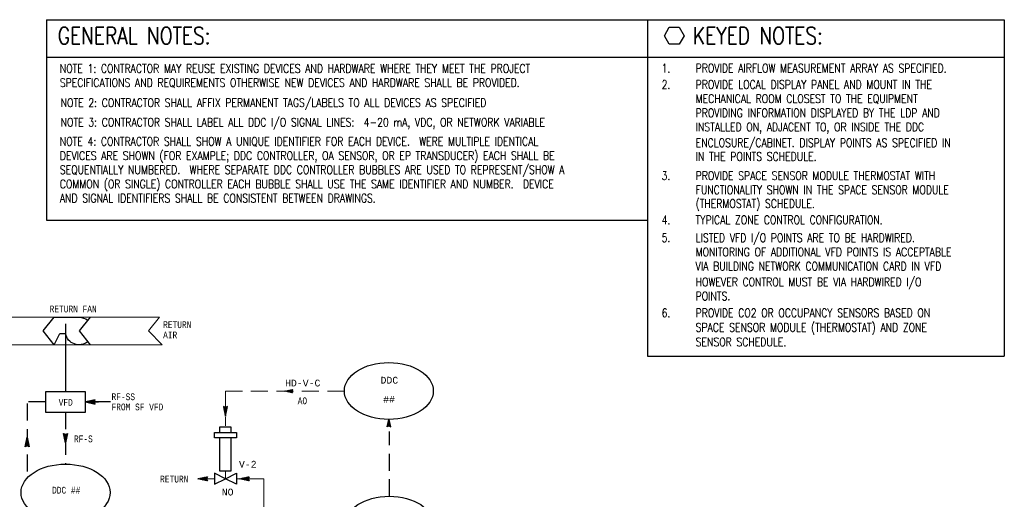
# Model space of a CAD drawing. Header units: inches. Extents: x 2.3 to 31, y 1.4 to 18.9.
# Tile 5 of 5: x 16.5 to 31, y 11.8 to 18.9. Entities that reach past the tile are written whole.
import ezdxf
from ezdxf.enums import TextEntityAlignment as Align

# ---------------------------------------------------------------- set-up
doc = ezdxf.new("R2010")
doc.units = ezdxf.units.IN
doc.header["$MEASUREMENT"] = 0
doc.linetypes.add('HIDDEN', pattern=[0.375, 0.25, -0.125])
doc.layers.get('0').update_dxf_attribs({"lineweight": 13})
for name, color, linetype, lineweight in [('G-Anno-Std-Text-Tag', 231, 'Continuous', 30), ('M-ANNO-NOTE', 2, 'Continuous', 30), ('M-ANNO-SYMB', 6, 'Continuous', 30), ('M-ANNO-TEXT', 2, 'Continuous', 30), ('M-DIAG-GRPH', 6, 'Continuous', 13)]:
    doc.layers.add(name, color=color, linetype=linetype, lineweight=lineweight)
doc.styles.add('Annotative', font='simplex.shx', dxfattribs={"width": 0.85, "height": 0.125})
doc.styles.add('CONTROLTXT', font='monotxt.shx')
doc.styles.add('Emc-Annotation', font='simplex.shx', dxfattribs={"width": 0.8})
doc.styles.add('Style-simplex', font='simplex.shx')

# ---------------------------------------------------------------- blocks, each defined once
blk = doc.blocks.new('_TagHexagon')
at = {"color": 0, "linetype": 'ByBlock', "flags": 128}
blk.add_lwpolyline([(-0.144, 0), (-0.072, 0.125), (0.072, 0.125), (0.144, 0), (0.072, -0.125), (-0.072, -0.125), (-0.144, 0)], close=True, dxfattribs=at)
at = {"color": 0, "style": 'Annotative'}
blk.add_attdef('TAGNUMBER', text='', height=0.0938, dxfattribs=at).set_placement((0, -0.047), align=Align.CENTER)
blk = doc.blocks.new('ColumnText_4')
at = {"layer": 'G-Anno-Std-Text-Tag', "style": 'Style-simplex', "width": 0.8}
for s, p in [('1.', (25.202, 4.098)), ('PROVIDE AIRFLOW MEASUREMENT ARRAY AS SPECIFIED.', (25.702, 4.098)), ('2.', (25.202, 3.858)), ('PROVIDE LOCAL DISPLAY PANEL AND MOUNT IN THE', (25.702, 3.858)), ('MECHANICAL ROOM CLOSEST TO THE EQUIPMENT', (25.702, 3.65)), ('PROVIDING INFORMATION DISPLAYED BY THE LDP AND', (25.702, 3.441)), ('INSTALLED ON, ADJACENT TO, OR INSIDE THE DDC', (25.702, 3.233)), ('ENCLOSURE/CABINET. DISPLAY POINTS AS SPECIFIED IN', (25.702, 3.001)), ('IN THE POINTS SCHEDULE.', (25.702, 2.8)), ('3.', (25.202, 2.518)), ('PROVIDE SPACE SENSOR MODULE THERMOSTAT WITH', (25.702, 2.518)), ('FUNCTIONALITY SHOWN IN THE SPACE SENSOR MODULE ', (25.702, 2.31)), ('(THERMOSTAT) SCHEDULE.', (25.702, 2.108)), ('4.', (25.202, 1.868)), ('TYPICAL ZONE CONTROL CONFIGURATION.', (25.702, 1.868)), ('5.', (25.202, 1.605)), ('LISTED VFD I/O POINTS ARE TO BE HARDWIRED.', (25.702, 1.605)), ('MONITORING OF ADDITIONAL VFD POINTS IS ACCEPTABLE', (25.702, 1.397)), ('VIA BUILDING NETWORK COMMUNICATION CARD IN VFD', (25.702, 1.188)), ('HOWEVER CONTROL MUST BE VIA HARDWIRED I/O', (25.702, 0.956)), ('POINTS.', (25.702, 0.748)), ('6.', (25.202, 0.502)), ('PROVIDE CO2 OR OCCUPANCY SENSORS BASED ON ', (25.702, 0.502)), ('SPACE SENSOR MODULE (THERMOSTAT) AND ZONE', (25.702, 0.288)), ('SENSOR SCHEDULE.', (25.702, 0.074))]:
    blk.add_text(s, height=0.125, dxfattribs=at).set_placement(p, align=Align.TOP_LEFT)

msp = doc.modelspace()

# ---------------------------------------------------------------- linework, layer by layer
at = {"layer": 'G-Anno-Std-Text-Tag', "color": 5}
for p, q in [((16.916, 18.88), (25.754, 18.88)), ((25.754, 18.88), (31.002, 18.88)), ((16.916, 18.329), (25.754, 18.329)), ((25.754, 18.329), (31.002, 18.329)), ((16.916, 15.934), (25.754, 15.934)), ((25.754, 13.936), (31.002, 13.936))]:
    msp.add_line(p, q, dxfattribs=at)
at = {"layer": 'M-ANNO-SYMB', "color": 5}
for p, q in [((16.916, 18.88), (16.916, 15.934)), ((25.754, 18.88), (25.754, 13.936)), ((31.002, 18.88), (31.002, 13.936))]:
    msp.add_line(p, q, dxfattribs=at)
at = {"layer": 'M-ANNO-SYMB', "linetype": 'Continuous'}
for p, q in [((17.197, 14.408), (17.197, 13.412)), ((20.441, 13.425), (20.434, 13.418)), ((20.441, 13.416), (20.434, 13.423)), ((20.463, 13.429), (20.448, 13.415)), ((20.463, 13.412), (20.448, 13.426)), ((20.484, 13.434), (20.462, 13.412)), ((20.484, 13.407), (20.462, 13.429)), ((20.505, 13.438), (20.476, 13.409)), ((20.505, 13.402), (20.476, 13.432)), ((20.527, 13.443), (20.49, 13.406)), ((20.527, 13.398), (20.49, 13.435)), ((20.521, 13.42), (20.504, 13.438)), ((20.521, 13.42), (20.504, 13.403)), ((20.527, 13.432), (20.518, 13.441)), ((20.527, 13.409), (20.518, 13.4)), ((20.533, 13.443), (20.531, 13.444)), ((20.533, 13.398), (20.531, 13.397)), ((17.631, 13.292), (17.491, 13.262)), ((17.491, 13.262), (17.631, 13.232)), ((17.512, 13.258), (17.505, 13.265)), ((17.512, 13.258), (17.523, 13.269)), ((17.525, 13.255), (17.513, 13.267)), ((17.52, 13.256), (17.536, 13.272)), ((17.539, 13.252), (17.522, 13.269)), ((17.529, 13.254), (17.55, 13.275)), ((17.552, 13.249), (17.531, 13.27)), ((17.538, 13.252), (17.563, 13.277)), ((17.566, 13.246), (17.539, 13.272)), ((17.547, 13.25), (17.577, 13.28)), ((17.579, 13.243), (17.548, 13.274)), ((17.555, 13.248), (17.59, 13.283)), ((17.593, 13.24), (17.557, 13.276)), ((17.564, 13.247), (17.604, 13.286)), ((17.606, 13.237), (17.566, 13.278)), ((17.573, 13.245), (17.617, 13.289)), ((17.62, 13.235), (17.574, 13.28)), ((17.581, 13.243), (17.631, 13.292)), ((17.63, 13.235), (17.583, 13.282)), ((17.59, 13.241), (17.622, 13.272)), ((17.619, 13.256), (17.592, 13.284)), ((17.599, 13.239), (17.618, 13.258)), ((17.619, 13.267), (17.601, 13.285)), ((17.608, 13.237), (17.622, 13.251)), ((17.622, 13.274), (17.609, 13.287)), ((17.616, 13.262), (17.631, 13.292)), ((17.631, 13.232), (17.616, 13.262)), ((17.616, 13.235), (17.625, 13.244)), ((17.626, 13.281), (17.618, 13.289)), ((17.625, 13.233), (17.629, 13.237)), ((17.63, 13.288), (17.627, 13.291)), ((19.548, 13.179), (19.518, 13.194)), ((19.518, 13.194), (19.548, 13.054)), ((19.567, 13.144), (19.518, 13.193)), ((19.521, 13.192), (19.519, 13.189)), ((19.529, 13.189), (19.521, 13.181)), ((19.565, 13.135), (19.521, 13.18)), ((19.536, 13.185), (19.522, 13.172)), ((19.543, 13.182), (19.524, 13.163)), ((19.554, 13.182), (19.526, 13.154)), ((19.575, 13.193), (19.528, 13.146)), ((19.575, 13.182), (19.53, 13.137)), ((19.569, 13.153), (19.538, 13.184)), ((19.578, 13.194), (19.548, 13.179)), ((19.548, 13.054), (19.578, 13.194)), ((19.571, 13.162), (19.551, 13.181)), ((19.573, 13.17), (19.558, 13.184)), ((19.574, 13.179), (19.566, 13.188)), ((19.576, 13.188), (19.573, 13.192)), ((19.563, 13.127), (19.524, 13.166)), ((19.561, 13.118), (19.527, 13.153)), ((19.559, 13.109), (19.529, 13.139)), ((19.572, 13.169), (19.532, 13.128)), ((19.558, 13.1), (19.532, 13.126)), ((19.569, 13.155), (19.534, 13.12)), ((19.556, 13.092), (19.535, 13.112)), ((19.566, 13.142), (19.536, 13.111)), ((19.564, 13.128), (19.537, 13.102)), ((19.554, 13.083), (19.538, 13.099)), ((19.561, 13.115), (19.539, 13.093)), ((19.558, 13.101), (19.541, 13.085)), ((19.552, 13.074), (19.541, 13.085)), ((19.555, 13.088), (19.543, 13.076)), ((19.55, 13.065), (19.544, 13.072)), ((19.552, 13.074), (19.545, 13.067)), ((19.549, 13.061), (19.547, 13.058)), ((19.548, 13.057), (19.547, 13.058)), ((19.467, 12.814), (19.467, 12.895)), ((19.467, 12.895), (19.629, 12.895)), ((19.629, 12.895), (19.629, 12.814)), ((21.929, 12.896), (21.927, 12.897)), ((21.929, 12.901), (21.966, 12.938)), ((21.94, 12.901), (21.93, 12.911)), ((21.933, 12.923), (21.963, 12.952)), ((21.951, 12.907), (21.933, 12.924)), ((21.973, 12.901), (21.936, 12.938)), ((21.938, 12.944), (21.96, 12.966)), ((21.969, 12.923), (21.939, 12.952)), ((21.942, 12.966), (21.957, 12.98)), ((21.964, 12.944), (21.942, 12.966)), ((21.96, 12.966), (21.945, 12.98)), ((21.947, 12.987), (21.954, 12.994)), ((21.955, 12.987), (21.948, 12.994)), ((21.951, 12.907), (21.968, 12.924)), ((21.962, 12.901), (21.971, 12.911)), ((21.973, 12.896), (21.974, 12.897)), ((16.604, 12.605), (16.634, 12.745)), ((16.635, 12.743), (16.633, 12.741)), ((16.634, 12.745), (16.664, 12.605)), ((17.167, 12.8), (17.197, 12.785)), ((17.197, 12.66), (17.167, 12.8)), ((17.169, 12.794), (17.173, 12.797)), ((17.17, 12.799), (17.217, 12.752)), ((17.17, 12.788), (17.215, 12.743)), ((17.171, 12.785), (17.18, 12.794)), ((17.173, 12.776), (17.187, 12.79)), ((17.173, 12.775), (17.213, 12.734)), ((17.174, 12.767), (17.194, 12.787)), ((17.176, 12.759), (17.208, 12.79)), ((17.176, 12.761), (17.211, 12.725)), ((17.178, 12.75), (17.227, 12.799)), ((17.179, 12.748), (17.21, 12.717)), ((17.18, 12.741), (17.224, 12.786)), ((17.182, 12.732), (17.221, 12.772)), ((17.184, 12.724), (17.219, 12.759)), ((17.186, 12.715), (17.216, 12.745)), ((17.191, 12.788), (17.219, 12.76)), ((17.227, 12.8), (17.197, 12.66)), ((17.197, 12.785), (17.227, 12.8)), ((17.202, 12.787), (17.221, 12.769)), ((17.21, 12.791), (17.223, 12.778)), ((17.217, 12.795), (17.225, 12.787)), ((19.386, 12.733), (19.386, 12.814)), ((19.386, 12.814), (19.629, 12.814)), ((19.629, 12.814), (19.71, 12.814)), ((19.71, 12.814), (19.71, 12.733)), ((16.634, 12.62), (16.604, 12.605)), ((16.654, 12.655), (16.605, 12.606)), ((16.652, 12.664), (16.607, 12.62)), ((16.615, 12.611), (16.607, 12.619)), ((16.622, 12.614), (16.609, 12.627)), ((16.65, 12.673), (16.61, 12.633)), ((16.629, 12.618), (16.611, 12.636)), ((16.648, 12.682), (16.613, 12.647)), ((16.64, 12.617), (16.613, 12.645)), ((16.662, 12.607), (16.615, 12.654)), ((16.646, 12.69), (16.616, 12.66)), ((16.662, 12.617), (16.617, 12.662)), ((16.659, 12.631), (16.618, 12.671)), ((16.644, 12.699), (16.619, 12.674)), ((16.656, 12.644), (16.62, 12.68)), ((16.642, 12.708), (16.622, 12.687)), ((16.653, 12.658), (16.622, 12.689)), ((16.65, 12.671), (16.624, 12.697)), ((16.655, 12.647), (16.624, 12.615)), ((16.64, 12.716), (16.625, 12.701)), ((16.647, 12.685), (16.626, 12.706)), ((16.639, 12.725), (16.628, 12.714)), ((16.644, 12.698), (16.628, 12.715)), ((16.642, 12.712), (16.63, 12.723)), ((16.637, 12.734), (16.631, 12.728)), ((16.639, 12.725), (16.632, 12.732)), ((16.636, 12.739), (16.633, 12.741)), ((16.664, 12.605), (16.634, 12.62)), ((16.657, 12.638), (16.638, 12.618)), ((16.659, 12.629), (16.645, 12.615)), ((16.661, 12.62), (16.652, 12.611)), ((16.663, 12.612), (16.659, 12.608)), ((17.182, 12.734), (17.208, 12.708)), ((17.184, 12.721), (17.206, 12.699)), ((17.187, 12.707), (17.204, 12.69)), ((17.188, 12.706), (17.213, 12.732)), ((17.189, 12.698), (17.21, 12.718)), ((17.19, 12.694), (17.202, 12.682)), ((17.191, 12.689), (17.207, 12.705)), ((17.193, 12.68), (17.204, 12.691)), ((17.193, 12.68), (17.2, 12.673)), ((17.195, 12.671), (17.201, 12.678)), ((17.196, 12.667), (17.198, 12.664)), ((17.197, 12.663), (17.198, 12.664)), ((19.71, 12.733), (19.386, 12.733)), ((19.143, 12.134), (19.283, 12.164)), ((19.283, 12.164), (19.268, 12.134)), ((19.755, 12.134), (19.895, 12.164)), ((19.895, 12.164), (19.88, 12.134)), ((19.283, 12.104), (19.143, 12.134)), ((19.146, 12.134), (19.147, 12.133)), ((19.15, 12.135), (19.147, 12.133)), ((19.154, 12.136), (19.161, 12.13)), ((19.163, 12.138), (19.156, 12.131)), ((19.163, 12.138), (19.174, 12.127)), ((19.177, 12.141), (19.165, 12.129)), ((19.172, 12.14), (19.188, 12.124)), ((19.19, 12.144), (19.174, 12.127)), ((19.181, 12.142), (19.201, 12.121)), ((19.204, 12.147), (19.182, 12.125)), ((19.189, 12.144), (19.215, 12.118)), ((19.217, 12.15), (19.191, 12.123)), ((19.198, 12.145), (19.228, 12.115)), ((19.231, 12.152), (19.2, 12.122)), ((19.207, 12.147), (19.242, 12.113)), ((19.244, 12.155), (19.209, 12.12)), ((19.216, 12.149), (19.255, 12.11)), ((19.258, 12.158), (19.217, 12.118)), ((19.224, 12.151), (19.269, 12.107)), ((19.271, 12.161), (19.226, 12.116)), ((19.233, 12.153), (19.282, 12.104)), ((19.282, 12.161), (19.235, 12.114)), ((19.242, 12.155), (19.273, 12.124)), ((19.271, 12.14), (19.243, 12.112)), ((19.251, 12.157), (19.27, 12.137)), ((19.271, 12.129), (19.252, 12.11)), ((19.259, 12.159), (19.273, 12.144)), ((19.274, 12.122), (19.261, 12.108)), ((19.268, 12.16), (19.277, 12.152)), ((19.268, 12.134), (19.283, 12.104)), ((19.278, 12.115), (19.27, 12.107)), ((19.277, 12.162), (19.281, 12.159)), ((19.281, 12.107), (19.278, 12.105)), ((19.895, 12.104), (19.755, 12.134)), ((19.758, 12.134), (19.759, 12.133)), ((19.762, 12.135), (19.76, 12.133)), ((19.767, 12.136), (19.773, 12.13)), ((19.775, 12.138), (19.768, 12.131)), ((19.775, 12.138), (19.786, 12.127)), ((19.789, 12.141), (19.777, 12.129)), ((19.784, 12.14), (19.8, 12.124)), ((19.802, 12.144), (19.786, 12.127)), ((19.793, 12.142), (19.813, 12.121)), ((19.816, 12.147), (19.794, 12.125)), ((19.802, 12.144), (19.827, 12.118)), ((19.829, 12.15), (19.803, 12.123)), ((19.81, 12.145), (19.84, 12.115)), ((19.843, 12.152), (19.812, 12.122)), ((19.819, 12.147), (19.854, 12.113)), ((19.856, 12.155), (19.821, 12.12)), ((19.828, 12.149), (19.867, 12.11)), ((19.87, 12.158), (19.829, 12.118)), ((19.836, 12.151), (19.881, 12.107)), ((19.883, 12.161), (19.838, 12.116)), ((19.845, 12.153), (19.894, 12.104)), ((19.894, 12.161), (19.847, 12.114)), ((19.854, 12.155), (19.885, 12.124)), ((19.883, 12.14), (19.856, 12.112)), ((19.863, 12.157), (19.882, 12.137)), ((19.883, 12.129), (19.864, 12.11)), ((19.871, 12.159), (19.886, 12.144)), ((19.886, 12.122), (19.873, 12.108)), ((19.88, 12.16), (19.889, 12.152)), ((19.88, 12.134), (19.895, 12.104)), ((19.89, 12.115), (19.882, 12.107)), ((19.889, 12.162), (19.893, 12.159)), ((19.893, 12.107), (19.891, 12.105))]:
    msp.add_line(p, q, dxfattribs=at)
at = {"layer": 'M-ANNO-SYMB', "linetype": 'HIDDEN'}
for p, q in [((16.903, 13.262), (16.634, 13.262)), ((16.634, 13.239), (16.634, 12.144)), ((17.491, 13.262), (17.682, 13.262)), ((17.197, 13.112), (17.197, 12.349)), ((21.959, 11.876), (21.959, 12.83))]:
    msp.add_line(p, q, dxfattribs=at)
at = {"layer": 'M-ANNO-SYMB'}
msp.add_line((17.859, 13.262), (17.613, 13.262), dxfattribs=at)
at = {"layer": 'M-ANNO-SYMB', "linetype": 'Continuous', "flags": 128}
for points in [[(17.03, 14.104), (16.868, 14.306), (17.03, 14.509), (17.394, 14.509)], [(17.561, 14.509), (17.399, 14.306), (17.561, 14.104)], [(17.03, 14.104), (17.111, 14.266), (17.192, 14.266)], [(19.629, 12.733), (19.629, 12.247), (19.467, 12.247), (19.467, 12.733)], [(19.549, 12.134), (19.387, 12.215), (19.387, 12.053), (19.549, 12.134), (19.711, 12.215), (19.711, 12.053), (19.549, 12.134)]]:
    msp.add_lwpolyline(points, dxfattribs=at)
at = {"layer": 'M-ANNO-SYMB', "linetype": 'Continuous', "extrusion": (0, 0, -1)}
for radius, start, end in [(0.202, 90, 128.7046), (0.203, 231.2954, 348.4654)]:
    msp.add_arc((-17.396, 14.305), radius, start, end, dxfattribs=at)
at = {"layer": 'M-ANNO-SYMB'}
for centre, major_axis in [((21.951, 13.424), (0.654, 0)), ((17.197, 11.931), (0.655, 0)), ((21.958, 11.458), (0.654, 0))]:
    msp.add_ellipse(centre, major_axis=major_axis, ratio=0.638644, dxfattribs=at)
at = {"layer": 'M-ANNO-SYMB', "linetype": 'Continuous'}
for points in [[(16.903, 13.112), (17.491, 13.112), (17.491, 13.412), (16.903, 13.412)], [(20.533, 13.397), (20.422, 13.42), (20.533, 13.444), (20.521, 13.42)], [(21.927, 12.895), (21.951, 13.006), (21.975, 12.895), (21.951, 12.907)]]:
    msp.add_3dface(points, dxfattribs=at)
at = {"layer": 'M-DIAG-GRPH', "color": 6, "linetype": 'HIDDEN'}
for q in [(21.297, 13.42), (19.547, 12.91)]:
    msp.add_line((19.547, 13.42), q, dxfattribs=at)
at = {"layer": 'M-DIAG-GRPH', "color": 6, "linetype": 'Continuous'}
for p, q in [((19.549, 12.247), (19.549, 12.134)), ((19.387, 12.134), (19.166, 12.134))]:
    msp.add_line(p, q, dxfattribs=at)
at = {"layer": 'M-DIAG-GRPH', "color": 6, "linetype": 'Continuous', "flags": 128}
for points in [[(7.131, 14.509), (18.578, 14.509), (18.416, 14.306), (18.619, 14.104), (16.325, 14.104)], [(20.111, 10.891), (20.111, 12.134), (19.711, 12.134)]]:
    msp.add_lwpolyline(points, dxfattribs=at)

# ---------------------------------------------------------------- block references
at = {"layer": 'G-Anno-Std-Text-Tag'}
for name, p in [('_TagHexagon', (26.148, 18.644)), ('ColumnText_4', (0.761, 14.132))]:
    msp.add_blockref(name, p, dxfattribs=at)

# ---------------------------------------------------------------- texts
at = {"layer": 'G-Anno-Std-Text-Tag', "color": 4, "char_height": 0.25, "width": 4.51592, "attachment_point": 1, "style": 'Emc-Annotation'}
for s, insert in [('\\H1x;\\W0.8;\\C4;\\A1;GENERAL NOTES:', (17.083, 18.77)), ('\\H1x;\\W0.8;\\C4;\\A1;KEYED NOTES:', (26.423, 18.77))]:
    msp.add_mtext(s, dxfattribs=dict(at, insert=insert))
at = {"layer": 'M-ANNO-NOTE', "style": 'Emc-Annotation', "width": 0.8}
for s, p in [('NOTE 2: CONTRACTOR SHALL AFFIX PERMANENT TAGS/LABELS TO ALL DEVICES AS SPECIFIED', (17.125, 17.597)), ('NOTE 3: CONTRACTOR SHALL LABEL ALL DDC I/O SIGNAL LINES:  4-20 mA, VDC, OR NETWORK VARIABLE', (17.125, 17.31))]:
    msp.add_text(s, height=0.125, dxfattribs=at).set_placement(p)
at = {"layer": 'M-ANNO-NOTE', "char_height": 0.125, "width": 8.1729, "attachment_point": 1, "style": 'Emc-Annotation'}
for s, insert in [('\\H1x;\\W0.8;NOTE 1: CONTRACTOR MAY REUSE EXISTING DEVICES AND HARDWARE WHERE THEY MEET THE PROJECT SPECIFICATIONS AND REQUIREMENTS OTHERWISE NEW DEVICES AND HARDWARE SHALL BE PROVIDED. ', (17.113, 18.225)), ('NOTE 4: CONTRACTOR SHALL SHOW A UNIQUE IDENTIFIER FOR EACH DEVICE.  WERE MULTIPLE IDENTICAL DEVICES ARE SHOWN (FOR EXAMPLE; DDC CONTROLLER, OA SENSOR, OR EP TRANSDUCER) EACH SHALL BE SEQUENTIALLY NUMBERED.  WHERE SEPARATE DDC CONTROLLER BUBBLES ARE USED TO REPRESENT/SHOW A COMMON (OR SINGLE) CONTROLLER EACH BUBBLE SHALL USE THE SAME IDENTIFIER AND NUMBER.  DEVICE AND SIGNAL IDENTIFIERS SHALL BE CONSISTENT BETWEEN DRAWINGS.', (17.113, 17.153))]:
    msp.add_mtext(s, dxfattribs=dict(at, insert=insert))
at = {"layer": 'M-ANNO-TEXT', "linetype": 'Continuous', "style": 'CONTROLTXT', "width": 0.8}
for s, p in [('RETURN FAN', (17.309, 14.579)), ('DDC ##', (17.207, 11.916))]:
    msp.add_text(s, height=0.1, dxfattribs=at).set_placement(p, align=Align.CENTER)
for s, p in [('RETURN', (18.632, 14.348)), ('AIR', (18.632, 14.196)), ('RETURN', (18.588, 12.079))]:
    msp.add_text(s, height=0.1, dxfattribs=at).set_placement(p)
at = {"layer": 'M-ANNO-TEXT', "linetype": 'Continuous', "style": 'CONTROLTXT'}
for s, p in [('DDC', (21.959, 13.532)), ('HD-V-C', (20.685, 13.49)), ('##', (21.955, 13.251))]:
    msp.add_text(s, height=0.1, dxfattribs=at).set_placement(p, align=Align.CENTER)
at = {"layer": 'M-ANNO-TEXT', "style": 'CONTROLTXT', "width": 0.8}
for s, p in [('RF-SS', (17.873, 13.389)), ('FROM SF VFD ', (17.873, 13.239)), ('RF-S', (17.321, 12.77))]:
    msp.add_text(s, height=0.1, dxfattribs=at).set_placement(p, align=Align.TOP_LEFT)
for s, p in [('AO', (20.611, 13.229)), ('VFD', (17.096, 13.207))]:
    msp.add_text(s, height=0.1, dxfattribs=at).set_placement(p)
at = {"layer": 'M-ANNO-TEXT', "linetype": 'Continuous', "style": 'CONTROLTXT'}
for s, p in [('V-2', (19.747, 12.297)), ('NO', (19.494, 11.888))]:
    msp.add_text(s, height=0.1, dxfattribs=at).set_placement(p)

doc.saveas('drawing.dxf')
